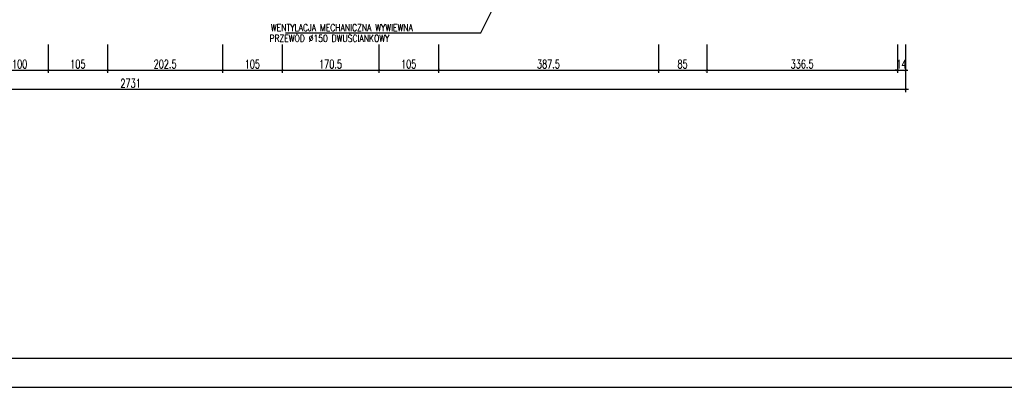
# Model space of a CAD drawing. Header units: millimetres. Extents: x 50026 to 146998, y 1038179 to 1573505.
# Tile 33 of 122: x 59510 to 61245, y 1038179 to 1038827. Entities that reach past the tile are written whole.
import ezdxf

# ---------------------------------------------------------------- set-up
doc = ezdxf.new("R2010")
doc.units = ezdxf.units.MM
doc.header["$LTSCALE"] = 0.025
for name, color, linetype in [('_w- koty', 7, 'Continuous'), ('SCIANA', 5, 'Continuous'), ('zA_DRZWI OPISY', 7, 'Continuous'), ('ściany', 5, 'Continuous')]:
    doc.layers.add(name, color=color, linetype=linetype)
doc.styles.add('ROMANS', font='romans.shx', dxfattribs={"width": 0.7})
doc.dimstyles.new('SIL', dxfattribs={"dimtxt": 15, "dimasz": 4, "dimexe": 5, "dimexo": 5, "dimgap": 3, "dimtad": 1, "dimdec": 4, "dimrnd": 0.5, "dimdsep": 46, "dimtxsty": 'ROMANS', "dimblk1": 'ARCHTICK', "dimblk2": 'ARCHTICK', "dimsah": 1, "dimcen": 5, "dimdle": 5, "dimclrd": 1, "dimclre": 1, "dimclrt": 2, "dimadec": 1, "dimazin": 0, "dimtfac": 0.013333, "dimtdec": 4, "dimtix": 1, "dimtmove": 0, "dimatfit": 3, "dimldrblk": 'ARCHTICK', "dimfxl": 0, "dimtolj": 1, "dimtzin": 0, "dimarcsym": 0})

# ---------------------------------------------------------------- blocks, each defined once
blk = doc.blocks.new('_ArchTick')
at = {"color": 0, "linetype": 'ByBlock', "const_width": 0.15}
blk.add_lwpolyline([(-0.5, -0.5), (0.5, 0.5)], dxfattribs=at)
blk = doc.blocks.new('*D98')
at = {"layer": 'Defpoints', "color": 0}
for p in [(59459.6, 1038788.3), (59559.6, 1038788.3), (59559.6, 1038738)]:
    blk.add_point(p, dxfattribs=at)
at = {"layer": 'ściany', "color": 1, "lineweight": -2}
for p, q in [((59459.6, 1038783.3), (59459.6, 1038733)), ((59559.6, 1038783.3), (59559.6, 1038733)), ((59454.6, 1038738), (59564.6, 1038738))]:
    blk.add_line(p, q, dxfattribs=at)
at = {"layer": 'ściany', "color": 1, "lineweight": -2, "xscale": 4, "yscale": 4, "zscale": 4, "rotation": 180}
blk.add_blockref('_ArchTick', (59459.6, 1038738), dxfattribs=at)
at = {"layer": 'ściany', "color": 1, "lineweight": -2, "xscale": 4, "yscale": 4, "zscale": 4}
blk.add_blockref('_ArchTick', (59559.6, 1038738), dxfattribs=at)
at = {"layer": 'ściany', "color": 2, "insert": (59509.6, 1038748.5), "char_height": 15, "attachment_point": 5, "style": 'ROMANS'}
blk.add_mtext('\\A1;100', dxfattribs=at)
blk = doc.blocks.new('*D99')
at = {"layer": 'Defpoints', "color": 0}
for p in [(59559.6, 1038788.3), (59664.6, 1038788.3), (59664.6, 1038738)]:
    blk.add_point(p, dxfattribs=at)
at = {"layer": 'ściany', "color": 1, "lineweight": -2}
for p, q in [((59559.6, 1038783.3), (59559.6, 1038733)), ((59664.6, 1038783.3), (59664.6, 1038733)), ((59554.6, 1038738), (59669.6, 1038738))]:
    blk.add_line(p, q, dxfattribs=at)
at = {"layer": 'ściany', "color": 1, "lineweight": -2, "xscale": 4, "yscale": 4, "zscale": 4, "rotation": 180}
blk.add_blockref('_ArchTick', (59559.6, 1038738), dxfattribs=at)
at = {"layer": 'ściany', "color": 1, "lineweight": -2, "xscale": 4, "yscale": 4, "zscale": 4}
blk.add_blockref('_ArchTick', (59664.6, 1038738), dxfattribs=at)
at = {"layer": 'ściany', "color": 2, "insert": (59612.1, 1038748.5), "char_height": 15, "attachment_point": 5, "style": 'ROMANS'}
blk.add_mtext('\\A1;105', dxfattribs=at)
blk = doc.blocks.new('*D100')
at = {"layer": 'Defpoints', "color": 0}
for p in [(59664.6, 1038788.3), (59867.1, 1038788.3), (59867.1, 1038738)]:
    blk.add_point(p, dxfattribs=at)
at = {"layer": 'ściany', "color": 1, "lineweight": -2}
for p, q in [((59664.6, 1038783.3), (59664.6, 1038733)), ((59867.1, 1038783.3), (59867.1, 1038733)), ((59659.6, 1038738), (59872.1, 1038738))]:
    blk.add_line(p, q, dxfattribs=at)
at = {"layer": 'ściany', "color": 1, "lineweight": -2, "xscale": 4, "yscale": 4, "zscale": 4, "rotation": 180}
blk.add_blockref('_ArchTick', (59664.6, 1038738), dxfattribs=at)
at = {"layer": 'ściany', "color": 1, "lineweight": -2, "xscale": 4, "yscale": 4, "zscale": 4}
blk.add_blockref('_ArchTick', (59867.1, 1038738), dxfattribs=at)
at = {"layer": 'ściany', "color": 2, "insert": (59765.9, 1038748.5), "char_height": 15, "attachment_point": 5, "style": 'ROMANS'}
blk.add_mtext('\\A1;202.5', dxfattribs=at)
blk = doc.blocks.new('*D101')
at = {"layer": 'Defpoints', "color": 0}
for p in [(59867.1, 1038788.3), (59972.1, 1038788.3), (59972.1, 1038738)]:
    blk.add_point(p, dxfattribs=at)
at = {"layer": 'ściany', "color": 1, "lineweight": -2}
for p, q in [((59867.1, 1038783.3), (59867.1, 1038733)), ((59972.1, 1038783.3), (59972.1, 1038733)), ((59862.1, 1038738), (59977.1, 1038738))]:
    blk.add_line(p, q, dxfattribs=at)
at = {"layer": 'ściany', "color": 1, "lineweight": -2, "xscale": 4, "yscale": 4, "zscale": 4, "rotation": 180}
blk.add_blockref('_ArchTick', (59867.1, 1038738), dxfattribs=at)
at = {"layer": 'ściany', "color": 1, "lineweight": -2, "xscale": 4, "yscale": 4, "zscale": 4}
blk.add_blockref('_ArchTick', (59972.1, 1038738), dxfattribs=at)
at = {"layer": 'ściany', "color": 2, "insert": (59919.6, 1038748.5), "char_height": 15, "attachment_point": 5, "style": 'ROMANS'}
blk.add_mtext('\\A1;105', dxfattribs=at)
blk = doc.blocks.new('*D102')
at = {"layer": 'Defpoints', "color": 0}
for p in [(59972.1, 1038788.3), (60142.6, 1038788.3), (60142.6, 1038738)]:
    blk.add_point(p, dxfattribs=at)
at = {"layer": 'ściany', "color": 1, "lineweight": -2}
for p, q in [((59972.1, 1038783.3), (59972.1, 1038733)), ((60142.6, 1038783.3), (60142.6, 1038733)), ((59967.1, 1038738), (60147.6, 1038738))]:
    blk.add_line(p, q, dxfattribs=at)
at = {"layer": 'ściany', "color": 1, "lineweight": -2, "xscale": 4, "yscale": 4, "zscale": 4, "rotation": 180}
blk.add_blockref('_ArchTick', (59972.1, 1038738), dxfattribs=at)
at = {"layer": 'ściany', "color": 1, "lineweight": -2, "xscale": 4, "yscale": 4, "zscale": 4}
blk.add_blockref('_ArchTick', (60142.6, 1038738), dxfattribs=at)
at = {"layer": 'ściany', "color": 2, "insert": (60057.4, 1038748.5), "char_height": 15, "attachment_point": 5, "style": 'ROMANS'}
blk.add_mtext('\\A1;170.5', dxfattribs=at)
blk = doc.blocks.new('*D103')
at = {"layer": 'Defpoints', "color": 0}
for p in [(60142.6, 1038788.3), (60247.6, 1038788.3), (60247.6, 1038738)]:
    blk.add_point(p, dxfattribs=at)
at = {"layer": 'ściany', "color": 1, "lineweight": -2}
for p, q in [((60142.6, 1038783.3), (60142.6, 1038733)), ((60247.6, 1038783.3), (60247.6, 1038733)), ((60137.6, 1038738), (60252.6, 1038738))]:
    blk.add_line(p, q, dxfattribs=at)
at = {"layer": 'ściany', "color": 1, "lineweight": -2, "xscale": 4, "yscale": 4, "zscale": 4, "rotation": 180}
blk.add_blockref('_ArchTick', (60142.6, 1038738), dxfattribs=at)
at = {"layer": 'ściany', "color": 1, "lineweight": -2, "xscale": 4, "yscale": 4, "zscale": 4}
blk.add_blockref('_ArchTick', (60247.6, 1038738), dxfattribs=at)
at = {"layer": 'ściany', "color": 2, "insert": (60195.1, 1038748.5), "char_height": 15, "attachment_point": 5, "style": 'ROMANS'}
blk.add_mtext('\\A1;105', dxfattribs=at)
blk = doc.blocks.new('*D104')
at = {"layer": 'Defpoints', "color": 0}
for p in [(60247.6, 1038788.3), (60635.2, 1038788.3), (60635.2, 1038738)]:
    blk.add_point(p, dxfattribs=at)
at = {"layer": 'ściany', "color": 1, "lineweight": -2}
for p, q in [((60247.6, 1038783.3), (60247.6, 1038733)), ((60635.2, 1038783.3), (60635.2, 1038733)), ((60242.6, 1038738), (60640.2, 1038738))]:
    blk.add_line(p, q, dxfattribs=at)
at = {"layer": 'ściany', "color": 1, "lineweight": -2, "xscale": 4, "yscale": 4, "zscale": 4, "rotation": 180}
blk.add_blockref('_ArchTick', (60247.6, 1038738), dxfattribs=at)
at = {"layer": 'ściany', "color": 1, "lineweight": -2, "xscale": 4, "yscale": 4, "zscale": 4}
blk.add_blockref('_ArchTick', (60635.2, 1038738), dxfattribs=at)
at = {"layer": 'ściany', "color": 2, "insert": (60441.4, 1038748.5), "char_height": 15, "attachment_point": 5, "style": 'ROMANS'}
blk.add_mtext('\\A1;387.5', dxfattribs=at)
blk = doc.blocks.new('*D84')
at = {"layer": 'Defpoints', "color": 0}
for p in [(60635.2, 1038788.3), (60720.2, 1038788.3), (60720.2, 1038738)]:
    blk.add_point(p, dxfattribs=at)
at = {"layer": 'ściany', "color": 1, "lineweight": -2}
for p, q in [((60635.2, 1038783.3), (60635.2, 1038733)), ((60720.2, 1038783.3), (60720.2, 1038733)), ((60630.2, 1038738), (60725.2, 1038738))]:
    blk.add_line(p, q, dxfattribs=at)
at = {"layer": 'ściany', "color": 1, "lineweight": -2, "xscale": 4, "yscale": 4, "zscale": 4, "rotation": 180}
blk.add_blockref('_ArchTick', (60635.2, 1038738), dxfattribs=at)
at = {"layer": 'ściany', "color": 1, "lineweight": -2, "xscale": 4, "yscale": 4, "zscale": 4}
blk.add_blockref('_ArchTick', (60720.2, 1038738), dxfattribs=at)
at = {"layer": 'ściany', "color": 2, "insert": (60677.7, 1038748.5), "char_height": 15, "attachment_point": 5, "style": 'ROMANS'}
blk.add_mtext('\\A1;85', dxfattribs=at)
blk = doc.blocks.new('*D85')
at = {"layer": 'Defpoints', "color": 0}
for p in [(60720.2, 1038788.3), (61056.6, 1038788.3), (61056.6, 1038738)]:
    blk.add_point(p, dxfattribs=at)
at = {"layer": 'ściany', "color": 1, "lineweight": -2}
for p, q in [((60720.2, 1038783.3), (60720.2, 1038733)), ((61056.6, 1038783.3), (61056.6, 1038733)), ((60715.2, 1038738), (61061.6, 1038738))]:
    blk.add_line(p, q, dxfattribs=at)
at = {"layer": 'ściany', "color": 1, "lineweight": -2, "xscale": 4, "yscale": 4, "zscale": 4, "rotation": 180}
blk.add_blockref('_ArchTick', (60720.2, 1038738), dxfattribs=at)
at = {"layer": 'ściany', "color": 1, "lineweight": -2, "xscale": 4, "yscale": 4, "zscale": 4}
blk.add_blockref('_ArchTick', (61056.6, 1038738), dxfattribs=at)
at = {"layer": 'ściany', "color": 2, "insert": (60888.4, 1038748.5), "char_height": 15, "attachment_point": 5, "style": 'ROMANS'}
blk.add_mtext('\\A1;336.5', dxfattribs=at)
blk = doc.blocks.new('*D86')
at = {"layer": 'Defpoints', "color": 0}
for p in [(61056.6, 1038788.3), (61070.6, 1038788.3), (61070.6, 1038738)]:
    blk.add_point(p, dxfattribs=at)
at = {"layer": 'ściany', "color": 1, "lineweight": -2}
for p, q in [((61056.6, 1038783.3), (61056.6, 1038733)), ((61070.6, 1038783.3), (61070.6, 1038733)), ((61056.6, 1038738), (61052.6, 1038738)), ((61056.6, 1038738), (61070.6, 1038738)), ((61070.6, 1038738), (61074.6, 1038738))]:
    blk.add_line(p, q, dxfattribs=at)
at = {"layer": 'ściany', "color": 1, "lineweight": -2, "xscale": 4, "yscale": 4, "zscale": 4}
blk.add_blockref('_ArchTick', (61056.6, 1038738), dxfattribs=at)
at = {"layer": 'ściany', "color": 1, "lineweight": -2, "xscale": 4, "yscale": 4, "zscale": 4, "rotation": 180}
blk.add_blockref('_ArchTick', (61070.6, 1038738), dxfattribs=at)
at = {"layer": 'ściany', "color": 2, "insert": (61063.6, 1038748.5), "char_height": 15, "attachment_point": 5, "style": 'ROMANS'}
blk.add_mtext('\\A1;14', dxfattribs=at)
blk = doc.blocks.new('*D83')
at = {"layer": 'Defpoints', "color": 0}
for p in [(58339.6, 1038788.3), (61070.6, 1038788.3), (61070.6, 1038704.3)]:
    blk.add_point(p, dxfattribs=at)
at = {"layer": 'ściany', "color": 1, "lineweight": -2}
for p, q in [((58339.6, 1038783.3), (58339.6, 1038699.3)), ((61070.6, 1038783.3), (61070.6, 1038699.3)), ((58334.6, 1038704.3), (61075.6, 1038704.3))]:
    blk.add_line(p, q, dxfattribs=at)
at = {"layer": 'ściany', "color": 1, "lineweight": -2, "xscale": 4, "yscale": 4, "zscale": 4, "rotation": 180}
blk.add_blockref('_ArchTick', (58339.6, 1038704.3), dxfattribs=at)
at = {"layer": 'ściany', "color": 1, "lineweight": -2, "xscale": 4, "yscale": 4, "zscale": 4}
blk.add_blockref('_ArchTick', (61070.6, 1038704.3), dxfattribs=at)
at = {"layer": 'ściany', "color": 2, "insert": (59705.1, 1038714.8), "char_height": 15, "attachment_point": 5, "style": 'ROMANS'}
blk.add_mtext('\\A1;2731', dxfattribs=at)

msp = doc.modelspace()

# ---------------------------------------------------------------- linework, layer by layer
at = {"layer": '_w- koty', "color": 1, "linetype": 'ByBlock'}
for p, q in [((60322.21693, 1038803.91335), (60459.47395, 1039077.39316)), ((59978.11602, 1038803.91335), (60322.21693, 1038803.91335))]:
    msp.add_line(p, q, dxfattribs=at)
at = {"layer": 'SCIANA', "color": 2, "linetype": 'Continuous'}
for points in [[(57591.25191, 1038179.13563), (60111.25191, 1038179.13563), (62631.25191, 1038179.13563), (62631.25191, 1041729.81229), (60111.25191, 1041729.81229), (57591.25191, 1041729.81229)], [(57797.4035, 1038230.71206), (60111.25191, 1038230.71206), (62579.67547, 1038230.71206), (62579.67547, 1041678.23586), (60111.25191, 1041678.23586), (57797.4035, 1041678.23586)]]:
    msp.add_lwpolyline(points, close=True, dxfattribs=at)

# ---------------------------------------------------------------- texts
at = {"layer": 'zA_DRZWI OPISY', "color": 7, "style": 'ROMANS', "width": 0.8}
for s, p in [('WENTYLACJA MECHANICZNA WYWIEWNA', (59952.2322, 1038806.70249)), (' PRZEWÓD %%C150 DWUŚCIANKOWY', (59942.86234, 1038787.82046))]:
    msp.add_text(s, height=12.3096806, dxfattribs=at).set_placement(p)

# ---------------------------------------------------------------- dimensions: what is measured, and where the dimension line sits
at = {"layer": 'ściany', "color": 7}
dim = msp.add_linear_dim(base=(61070.62472, 1038704.27587), p1=(58339.62472, 1038788.28589), p2=(61070.62472, 1038788.28589), dimstyle='SIL', dxfattribs=at)
dim.commit()
dim.dimension.update_dxf_attribs({"geometry": '*D83', "text_midpoint": (59705.12472, 1038714.77587)})
for base, p1, p2, picture, middle in [((59559.62472, 1038737.97089), (59459.62472, 1038788.28589), (59559.62472, 1038788.28589), '*D98', (59509.62472, 1038748.47089)), ((59664.62472, 1038737.97089), (59559.62472, 1038788.28589), (59664.62472, 1038788.28589), '*D99', (59612.12472, 1038748.47089)), ((59867.12472, 1038737.97089), (59664.62472, 1038788.28589), (59867.12472, 1038788.28589), '*D100', (59765.87472, 1038748.47089)), ((59972.12472, 1038737.97089), (59867.12472, 1038788.28589), (59972.12472, 1038788.28589), '*D101', (59919.62472, 1038748.47089)), ((60142.62472, 1038737.97089), (59972.12472, 1038788.28589), (60142.62472, 1038788.28589), '*D102', (60057.37472, 1038748.47089)), ((60247.62472, 1038737.97089), (60142.62472, 1038788.28589), (60247.62472, 1038788.28589), '*D103', (60195.12472, 1038748.47089)), ((60635.154, 1038737.97089), (60247.62472, 1038788.28589), (60635.154, 1038788.28589), '*D104', (60441.38936, 1038748.47089)), ((60720.154, 1038737.97089), (60635.154, 1038788.28589), (60720.154, 1038788.28589), '*D84', (60677.654, 1038748.47089)), ((61056.62472, 1038737.97089), (60720.154, 1038788.28589), (61056.62472, 1038788.28589), '*D85', (60888.38936, 1038748.47089)), ((61070.62472, 1038737.97089), (61056.62472, 1038788.28589), (61070.62472, 1038788.28589), '*D86', (61063.62472, 1038748.47089))]:
    dim = msp.add_linear_dim(base=base, p1=p1, p2=p2, dimstyle='SIL', override={"dimtmove": 1}, dxfattribs=at)
    dim.commit()
    dim.dimension.update_dxf_attribs({"geometry": picture, "text_midpoint": middle})

doc.saveas('drawing.dxf')
